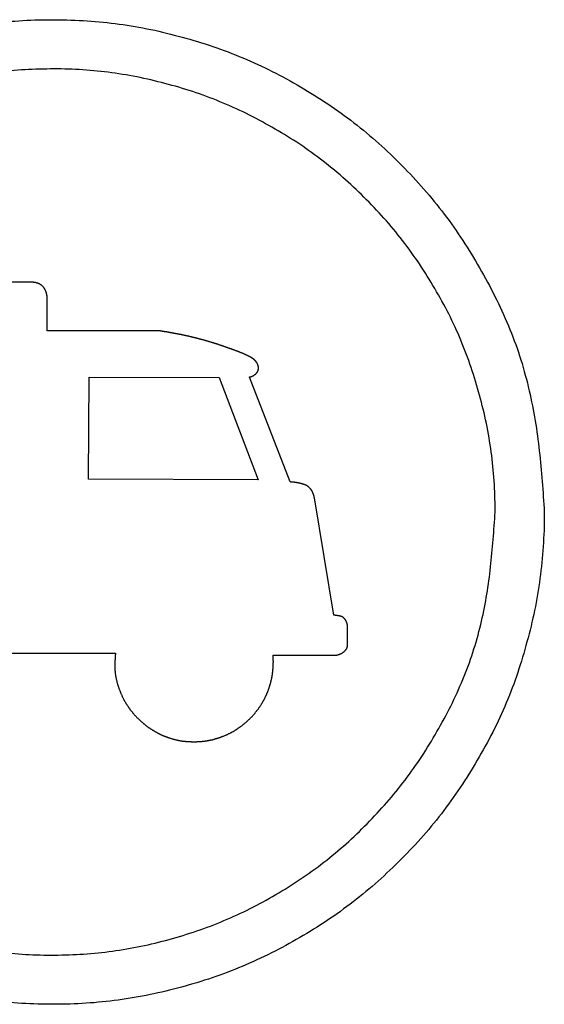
# Model space of a CAD drawing. Header units: millimetres. Extents: x 991 to 3513, y 5797 to 8647.
# Tile 8 of 12: x 2262 to 2486, y 7417 to 7837. Entities that reach past the tile are written whole.
import ezdxf

# ---------------------------------------------------------------- set-up
doc = ezdxf.new("R2010")
doc.units = ezdxf.units.MM
doc.header["$LTSCALE"] = 5
doc.layers.add('Značka', color=7, linetype='Continuous')

msp = doc.modelspace()

# ---------------------------------------------------------------- linework, layer by layer
at = {"layer": 'Značka', "color": 3}
for points in [[(2251.76, 7835.61, -0.034438), (2279.2, 7836.96, -0.03448), (2306.6, 7834.9, -0.034437), (2333.45, 7829.1, -0.03441), (2359.38, 7820.01, -0.034337), (2383.82, 7807.45, -0.034419), (2406.53, 7791.96, -0.03482), (2426.87, 7773.51, -0.034395), (2444.73, 7752.68, -0.032722), (2459.67, 7729.58, -0.034577), (2471.78, 7704.82, -0.04094), (2479.99, 7678.66, -0.031753), (2484.3, 7653.02, -0.010464), (2486.45, 7626.96), (2486.44, 7625.59), (2486.43, 7624.21, -0.032778), (2484.36, 7596.83, -0.035728), (2478.56, 7569.96, -0.036468), (2469.54, 7544, -0.034746), (2456.92, 7519.58, -0.03409), (2441.43, 7496.89, -0.034453), (2422.99, 7476.53, -0.034548), (2402.16, 7458.61, -0.034428), (2379.06, 7443.72, -0.034393), (2354.3, 7431.81, -0.034429), (2328.14, 7423.41, -0.034428), (2301.15, 7418.31, -0.034367), (2273.7, 7416.96, -0.034417), (2246.29, 7419.02, -0.034678)], [(2254.25, 7439.2, 0.034377), (2278.92, 7437.96, 0.034668), (2303.57, 7439.82, 0.034423), (2327.75, 7445.04, 0.034369), (2351.09, 7453.22, 0.034338), (2373.08, 7464.52, 0.034421), (2393.52, 7478.46, 0.034818), (2411.83, 7495.07, 0.034397), (2427.9, 7513.82, 0.032723), (2441.35, 7534.61, 0.034576), (2452.24, 7556.89, 0.04094), (2459.63, 7580.44, 0.031753), (2463.51, 7603.51, 0.010465), (2465.45, 7626.96), (2465.44, 7628.2), (2465.43, 7629.44, 0.032778), (2463.57, 7654.08, 0.035729), (2458.35, 7678.27, 0.036468), (2450.23, 7701.63, 0.034745), (2438.88, 7723.61, 0.03409), (2424.93, 7744.03, 0.034454), (2408.33, 7762.36, 0.034546), (2389.58, 7778.48, 0.03444), (2368.8, 7791.88, 0.034397), (2346.52, 7802.6, 0.034343), (2322.97, 7810.16, 0.034424), (2298.66, 7814.76, 0.034795), (2273.98, 7815.96, 0.034398), (2249.35, 7814.07, 0.032857)]]:
    msp.add_lwpolyline(points, format="xyb", dxfattribs=at)
for points in [[(2141.83, 7566.8), (2303.39, 7566.8), (2303.39, 7566.76), (2303.37, 7566.61), (2303.35, 7566.47), (2303.33, 7566.33), (2303.31, 7566.2), (2303.31, 7566.06), (2303.29, 7565.93), (2303.27, 7565.82), (2303.27, 7565.72), (2303.25, 7565.61), (2303.23, 7565.5), (2303.23, 7565.46), (2303.23, 7565.43), (2303.23, 7565.39), (2303.23, 7565.35), (2303.23, 7565.26), (2303.23, 7565.18), (2303.23, 7565.06), (2303.21, 7564.94), (2303.21, 7564.83), (2303.19, 7564.72), (2303.19, 7564.63), (2303.19, 7564.55), (2303.19, 7564.44), (2303.19, 7564.33), (2303.17, 7564.19), (2303.15, 7564.04), (2303.15, 7563.93), (2303.13, 7563.81), (2303.13, 7563.7), (2303.13, 7563.59), (2303.11, 7563.5), (2303.11, 7563.41), (2303.09, 7563.31), (2303.09, 7563.2), (2303.07, 7563.08), (2303.09, 7562.97), (2303.09, 7562.88), (2303.07, 7562.79), (2303.07, 7562.7), (2303.07, 7562.6), (2303.07, 7562.53), (2303.05, 7562.45), (2303.05, 7562.36), (2303.03, 7562.27), (2303.03, 7562.09), (2303.03, 7561.91), (2303.03, 7561.76), (2303.03, 7561.61), (2303.03, 7561.46), (2303.03, 7561.32), (2303.03, 7561.2), (2303.03, 7561.08), (2303.03, 7560.93), (2303.03, 7560.78), (2303.03, 7560.7), (2303.03, 7560.62), (2303.05, 7560.55), (2303.05, 7560.48), (2303.05, 7560.41), (2303.07, 7560.34), (2303.07, 7560.29), (2303.07, 7560.23), (2303.07, 7560.17), (2303.09, 7560.11), (2303.09, 7559.9), (2303.09, 7559.7), (2303.09, 7559.53), (2303.11, 7559.36), (2303.13, 7559.19), (2303.15, 7559.02), (2303.17, 7558.88), (2303.17, 7558.75), (2303.21, 7558.58), (2303.23, 7558.41), (2303.27, 7558.13), (2303.29, 7557.86), (2303.31, 7557.63), (2303.35, 7557.41), (2303.39, 7557.18), (2303.43, 7556.96), (2303.47, 7556.78), (2303.49, 7556.6), (2303.55, 7556.37), (2303.59, 7556.14), (2303.65, 7555.88), (2303.71, 7555.61), (2303.76, 7555.39), (2303.8, 7555.17), (2303.86, 7554.94), (2303.9, 7554.72), (2303.94, 7554.54), (2304, 7554.36), (2304.04, 7554.14), (2304.1, 7553.92), (2304.16, 7553.72), (2304.22, 7553.52), (2304.28, 7553.35), (2304.34, 7553.18), (2304.4, 7553.01), (2304.44, 7552.84), (2304.51, 7552.7), (2304.55, 7552.57), (2304.61, 7552.4), (2304.67, 7552.23), (2304.75, 7551.96), (2304.83, 7551.69), (2304.91, 7551.47), (2304.99, 7551.25), (2305.07, 7551.04), (2305.15, 7550.83), (2305.22, 7550.66), (2305.3, 7550.49), (2305.36, 7550.27), (2305.44, 7550.06), (2305.56, 7549.78), (2305.7, 7549.51), (2305.8, 7549.28), (2305.9, 7549.05), (2306.01, 7548.82), (2306.11, 7548.59), (2306.19, 7548.41), (2306.27, 7548.23), (2306.37, 7548.01), (2306.47, 7547.79), (2306.59, 7547.57), (2306.7, 7547.35), (2306.8, 7547.16), (2306.9, 7546.98), (2306.98, 7546.79), (2307.08, 7546.61), (2307.16, 7546.46), (2307.24, 7546.31), (2307.34, 7546.13), (2307.47, 7545.94), (2307.59, 7545.72), (2307.71, 7545.5), (2307.83, 7545.33), (2307.93, 7545.15), (2308.05, 7544.98), (2308.15, 7544.8), (2308.26, 7544.67), (2308.34, 7544.53), (2308.46, 7544.36), (2308.58, 7544.19), (2308.7, 7544.02), (2308.8, 7543.86), (2308.9, 7543.72), (2309.01, 7543.58), (2309.09, 7543.44), (2309.19, 7543.3), (2309.25, 7543.19), (2309.33, 7543.08), (2309.41, 7542.94), (2309.51, 7542.8), (2309.66, 7542.61), (2309.82, 7542.42), (2309.96, 7542.26), (2310.08, 7542.1), (2310.2, 7541.94), (2310.34, 7541.78), (2310.45, 7541.65), (2310.55, 7541.52), (2310.67, 7541.36), (2310.81, 7541.2), (2310.99, 7540.96), (2311.2, 7540.73), (2311.38, 7540.54), (2311.54, 7540.35), (2311.7, 7540.15), (2311.86, 7539.97), (2312.01, 7539.82), (2312.15, 7539.67), (2312.33, 7539.48), (2312.49, 7539.3), (2312.68, 7539.13), (2312.84, 7538.96), (2313, 7538.81), (2313.14, 7538.66), (2313.28, 7538.52), (2313.45, 7538.37), (2313.57, 7538.26), (2313.69, 7538.14), (2313.83, 7538), (2313.99, 7537.86), (2314.18, 7537.69), (2314.36, 7537.52), (2314.52, 7537.39), (2314.68, 7537.25), (2314.82, 7537.11), (2314.99, 7536.98), (2315.11, 7536.87), (2315.23, 7536.77), (2315.39, 7536.64), (2315.53, 7536.52), (2315.7, 7536.39), (2315.86, 7536.26), (2316, 7536.15), (2316.12, 7536.05), (2316.26, 7535.94), (2316.39, 7535.84), (2316.51, 7535.76), (2316.61, 7535.68), (2316.75, 7535.58), (2316.87, 7535.49), (2317.08, 7535.34), (2317.3, 7535.19), (2317.46, 7535.07), (2317.62, 7534.95), (2317.81, 7534.83), (2317.99, 7534.71), (2318.13, 7534.61), (2318.27, 7534.52), (2318.45, 7534.41), (2318.64, 7534.3), (2318.84, 7534.17), (2319.04, 7534.04), (2319.2, 7533.93), (2319.39, 7533.83), (2319.55, 7533.73), (2319.71, 7533.62), (2319.85, 7533.54), (2319.99, 7533.46), (2320.16, 7533.37), (2320.34, 7533.27), (2320.5, 7533.16), (2320.66, 7533.06), (2320.83, 7532.97), (2320.97, 7532.89), (2321.11, 7532.81), (2321.27, 7532.73), (2321.39, 7532.66), (2321.52, 7532.6), (2321.68, 7532.52), (2321.82, 7532.45), (2322, 7532.36), (2322.18, 7532.27), (2322.33, 7532.2), (2322.49, 7532.13), (2322.63, 7532.06), (2322.77, 7531.99), (2322.89, 7531.93), (2323.02, 7531.87), (2323.16, 7531.8), (2323.32, 7531.73), (2323.46, 7531.67), (2323.62, 7531.61), (2323.75, 7531.55), (2323.87, 7531.5), (2323.99, 7531.45), (2324.13, 7531.39), (2324.23, 7531.35), (2324.33, 7531.31), (2324.48, 7531.26), (2324.6, 7531.21), (2324.8, 7531.15), (2324.98, 7531.09), (2325.12, 7531.04), (2325.29, 7530.98), (2325.45, 7530.92), (2325.59, 7530.86), (2325.71, 7530.82), (2325.83, 7530.77), (2326, 7530.7), (2326.16, 7530.64), (2326.4, 7530.56), (2326.66, 7530.5), (2326.87, 7530.43), (2327.09, 7530.37), (2327.29, 7530.31), (2327.5, 7530.25), (2327.66, 7530.2), (2327.84, 7530.15), (2328.04, 7530.09), (2328.27, 7530.03), (2328.49, 7529.97), (2328.69, 7529.91), (2328.87, 7529.87), (2329.06, 7529.82), (2329.24, 7529.78), (2329.42, 7529.73), (2329.56, 7529.69), (2329.71, 7529.65), (2329.89, 7529.61), (2330.07, 7529.56), (2330.29, 7529.52), (2330.52, 7529.49), (2330.7, 7529.46), (2330.88, 7529.43), (2331.06, 7529.39), (2331.25, 7529.36), (2331.39, 7529.34), (2331.53, 7529.32), (2331.69, 7529.28), (2331.88, 7529.25), (2332.06, 7529.23), (2332.24, 7529.22), (2332.38, 7529.2), (2332.52, 7529.19), (2332.67, 7529.17), (2332.83, 7529.16), (2332.93, 7529.14), (2333.05, 7529.13), (2333.21, 7529.11), (2333.36, 7529.1), (2333.54, 7529.08), (2333.74, 7529.06), (2333.88, 7529.05), (2334.04, 7529.04), (2334.19, 7529.02), (2334.35, 7529.01), (2334.47, 7529.01), (2334.59, 7529), (2334.75, 7529), (2334.92, 7529), (2334.98, 7529), (2335.02, 7529), (2335.06, 7529), (2335.1, 7529), (2335.14, 7529), (2335.18, 7529), (2335.22, 7529), (2335.26, 7529), (2335.3, 7529), (2335.34, 7529), (2335.38, 7529), (2335.42, 7529), (2335.48, 7529), (2335.52, 7529), (2335.57, 7529), (2335.61, 7528.98), (2335.67, 7528.97), (2335.73, 7528.95), (2335.77, 7528.95), (2335.81, 7528.95), (2335.85, 7528.94), (2335.91, 7528.94), (2335.97, 7528.94), (2336.01, 7528.94), (2336.07, 7528.94), (2336.11, 7528.94), (2336.15, 7528.94), (2336.19, 7528.94), (2336.25, 7528.94), (2336.32, 7528.94), (2336.36, 7528.94), (2336.4, 7528.94), (2336.44, 7528.94), (2336.48, 7528.94), (2336.54, 7528.94), (2336.58, 7528.94), (2336.64, 7528.94), (2336.7, 7528.94), (2336.74, 7528.94), (2336.78, 7528.94), (2336.86, 7528.94), (2336.92, 7528.94), (2336.98, 7528.94), (2337.02, 7528.94), (2337.07, 7528.94), (2337.11, 7528.94), (2337.15, 7528.94), (2337.19, 7528.94), (2337.25, 7528.94), (2337.31, 7528.94), (2337.35, 7528.94), (2337.39, 7528.94), (2337.45, 7528.94), (2337.49, 7528.94), (2337.53, 7528.94), (2337.59, 7528.94), (2337.65, 7528.94), (2337.69, 7528.94), (2337.73, 7528.94), (2337.8, 7528.94), (2337.84, 7528.94), (2337.9, 7528.94), (2337.94, 7528.94), (2337.98, 7528.94), (2338.02, 7528.95), (2338.06, 7528.95), (2338.1, 7528.96), (2338.14, 7528.97), (2338.18, 7528.98), (2338.22, 7529), (2338.26, 7529), (2338.3, 7529), (2338.34, 7529), (2338.4, 7529), (2338.44, 7529), (2338.48, 7529), (2338.61, 7529), (2338.71, 7529), (2338.79, 7529.01), (2338.87, 7529.02), (2338.95, 7529.02), (2339.05, 7529.03), (2339.11, 7529.04), (2339.17, 7529.04), (2339.26, 7529.05), (2339.34, 7529.05), (2339.42, 7529.05), (2339.48, 7529.05), (2339.54, 7529.05), (2339.62, 7529.05), (2339.68, 7529.06), (2339.74, 7529.06), (2339.8, 7529.07), (2339.86, 7529.07), (2339.92, 7529.09), (2340.01, 7529.1), (2340.09, 7529.1), (2340.15, 7529.1), (2340.21, 7529.1), (2340.27, 7529.1), (2340.33, 7529.11), (2340.41, 7529.11), (2340.45, 7529.12), (2340.49, 7529.12), (2340.55, 7529.14), (2340.61, 7529.15), (2340.65, 7529.15), (2340.71, 7529.15), (2340.76, 7529.16), (2340.82, 7529.16), (2340.88, 7529.17), (2340.92, 7529.18), (2340.98, 7529.19), (2341.04, 7529.2), (2341.1, 7529.2), (2341.14, 7529.2), (2341.22, 7529.21), (2341.32, 7529.23), (2341.38, 7529.24), (2341.44, 7529.25), (2341.53, 7529.26), (2341.59, 7529.26), (2341.63, 7529.27), (2341.69, 7529.28), (2341.75, 7529.29), (2341.81, 7529.31), (2342.05, 7529.34), (2342.28, 7529.36), (2342.48, 7529.38), (2342.66, 7529.42), (2342.86, 7529.45), (2343.05, 7529.49), (2343.19, 7529.52), (2343.35, 7529.55), (2343.53, 7529.58), (2343.72, 7529.61), (2343.9, 7529.65), (2344.08, 7529.69), (2344.24, 7529.72), (2344.38, 7529.75), (2344.55, 7529.79), (2344.71, 7529.82), (2344.83, 7529.85), (2344.95, 7529.89), (2345.11, 7529.93), (2345.26, 7529.97), (2345.44, 7530.03), (2345.62, 7530.09), (2345.78, 7530.13), (2345.95, 7530.18), (2346.09, 7530.22), (2346.25, 7530.27), (2346.37, 7530.31), (2346.49, 7530.35), (2346.66, 7530.39), (2346.8, 7530.44), (2346.96, 7530.48), (2347.1, 7530.52), (2347.22, 7530.56), (2347.34, 7530.59), (2347.47, 7530.63), (2347.59, 7530.67), (2347.69, 7530.7), (2347.79, 7530.73), (2347.91, 7530.76), (2348.03, 7530.8), (2348.22, 7530.87), (2348.38, 7530.95), (2348.52, 7531.01), (2348.68, 7531.07), (2348.82, 7531.12), (2348.99, 7531.18), (2349.11, 7531.23), (2349.23, 7531.27), (2349.37, 7531.31), (2349.53, 7531.37), (2349.82, 7531.47), (2350.08, 7531.6), (2350.32, 7531.7), (2350.55, 7531.8), (2350.77, 7531.9), (2350.99, 7532.01), (2351.18, 7532.09), (2351.36, 7532.18), (2351.58, 7532.29), (2351.8, 7532.4), (2352.03, 7532.51), (2352.27, 7532.62), (2352.47, 7532.72), (2352.66, 7532.83), (2352.84, 7532.92), (2353.04, 7533.02), (2353.18, 7533.11), (2353.33, 7533.18), (2353.53, 7533.28), (2353.71, 7533.37), (2353.91, 7533.5), (2354.12, 7533.63), (2354.3, 7533.75), (2354.48, 7533.85), (2354.64, 7533.97), (2354.83, 7534.08), (2354.97, 7534.17), (2355.11, 7534.26), (2355.29, 7534.39), (2355.45, 7534.51), (2355.62, 7534.62), (2355.8, 7534.73), (2355.92, 7534.82), (2356.06, 7534.92), (2356.2, 7535.02), (2356.35, 7535.11), (2356.47, 7535.19), (2356.57, 7535.27), (2356.71, 7535.38), (2356.85, 7535.49), (2357.06, 7535.64), (2357.26, 7535.78), (2357.42, 7535.91), (2357.58, 7536.03), (2357.77, 7536.16), (2357.93, 7536.29), (2358.05, 7536.39), (2358.17, 7536.5), (2358.33, 7536.64), (2358.5, 7536.77), (2358.72, 7536.97), (2358.94, 7537.17), (2359.14, 7537.34), (2359.33, 7537.5), (2359.51, 7537.66), (2359.71, 7537.83), (2359.85, 7537.96), (2360, 7538.09), (2360.18, 7538.25), (2360.34, 7538.42), (2360.54, 7538.6), (2360.73, 7538.78), (2360.87, 7538.93), (2361.03, 7539.08), (2361.17, 7539.23), (2361.33, 7539.37), (2361.43, 7539.49), (2361.56, 7539.61), (2361.7, 7539.76), (2361.84, 7539.92), (2362, 7540.1), (2362.19, 7540.29), (2362.31, 7540.44), (2362.45, 7540.6), (2362.59, 7540.76), (2362.71, 7540.92), (2362.83, 7541.05), (2362.94, 7541.18), (2363.06, 7541.35), (2363.18, 7541.51), (2363.3, 7541.66), (2363.44, 7541.82), (2363.54, 7541.95), (2363.64, 7542.08), (2363.75, 7542.21), (2363.83, 7542.34), (2363.91, 7542.44), (2364.01, 7542.55), (2364.11, 7542.67), (2364.21, 7542.8), (2364.35, 7543), (2364.5, 7543.21), (2364.62, 7543.38), (2364.74, 7543.55), (2364.84, 7543.73), (2364.96, 7543.9), (2365.06, 7544.04), (2365.15, 7544.19), (2365.27, 7544.37), (2365.39, 7544.55), (2365.53, 7544.74), (2365.65, 7544.94), (2365.75, 7545.11), (2365.85, 7545.28), (2365.96, 7545.45), (2366.06, 7545.63), (2366.14, 7545.77), (2366.22, 7545.91), (2366.32, 7546.08), (2366.42, 7546.25), (2366.52, 7546.42), (2366.6, 7546.59), (2366.69, 7546.74), (2366.77, 7546.89), (2366.85, 7547.04), (2366.93, 7547.19), (2366.99, 7547.31), (2367.05, 7547.44), (2367.11, 7547.59), (2367.19, 7547.74), (2367.29, 7547.91), (2367.38, 7548.09), (2367.46, 7548.23), (2367.54, 7548.38), (2367.6, 7548.53), (2367.68, 7548.68), (2367.74, 7548.81), (2367.78, 7548.93), (2367.86, 7549.08), (2367.92, 7549.24), (2367.98, 7549.39), (2368.04, 7549.53), (2368.08, 7549.66), (2368.15, 7549.78), (2368.21, 7549.91), (2368.25, 7550.03), (2368.29, 7550.13), (2368.33, 7550.23), (2368.39, 7550.35), (2368.43, 7550.47), (2368.51, 7550.67), (2368.59, 7550.87), (2368.63, 7551.03), (2368.69, 7551.2), (2368.75, 7551.35), (2368.81, 7551.51), (2368.86, 7551.64), (2368.9, 7551.76), (2368.96, 7551.92), (2369, 7552.07), (2369.1, 7552.33), (2369.18, 7552.59), (2369.24, 7552.8), (2369.3, 7553.02), (2369.38, 7553.23), (2369.42, 7553.44), (2369.48, 7553.61), (2369.52, 7553.77), (2369.56, 7553.98), (2369.63, 7554.18), (2369.67, 7554.4), (2369.73, 7554.63), (2369.77, 7554.81), (2369.83, 7554.99), (2369.87, 7555.18), (2369.91, 7555.36), (2369.95, 7555.5), (2369.99, 7555.64), (2370.03, 7555.81), (2370.09, 7555.99), (2370.13, 7556.21), (2370.15, 7556.43), (2370.19, 7556.62), (2370.21, 7556.8), (2370.25, 7556.99), (2370.27, 7557.17), (2370.31, 7557.32), (2370.34, 7557.47), (2370.36, 7557.65), (2370.4, 7557.84), (2370.42, 7558.01), (2370.44, 7558.17), (2370.44, 7558.32), (2370.46, 7558.46), (2370.48, 7558.6), (2370.5, 7558.74), (2370.5, 7558.86), (2370.52, 7558.98), (2370.54, 7559.13), (2370.54, 7559.28), (2370.56, 7559.5), (2370.58, 7559.73), (2370.6, 7559.91), (2370.62, 7560.1), (2370.64, 7560.28), (2370.64, 7560.47), (2370.66, 7560.62), (2370.68, 7560.77), (2370.68, 7560.95), (2370.7, 7561.14), (2370.7, 7561.27), (2370.7, 7561.4), (2370.7, 7561.5), (2370.7, 7561.61), (2370.7, 7561.72), (2370.7, 7561.83), (2370.7, 7561.91), (2370.7, 7562), (2370.7, 7562.11), (2370.7, 7562.22), (2370.72, 7562.33), (2370.72, 7562.44), (2370.74, 7562.53), (2370.74, 7562.63), (2370.74, 7562.72), (2370.74, 7562.81), (2370.76, 7562.89), (2370.76, 7562.96), (2370.76, 7563.05), (2370.76, 7563.15), (2370.76, 7563.26), (2370.76, 7563.37), (2370.74, 7563.46), (2370.74, 7563.55), (2370.74, 7563.65), (2370.74, 7563.74), (2370.74, 7563.81), (2370.72, 7563.89), (2370.72, 7563.98), (2370.7, 7564.07), (2370.7, 7564.17), (2370.7, 7564.26), (2370.7, 7564.33), (2370.7, 7564.41), (2370.7, 7564.49), (2370.7, 7564.57), (2370.7, 7564.63), (2370.7, 7564.69), (2370.7, 7564.77), (2370.7, 7564.84), (2370.7, 7564.96), (2370.7, 7565.07), (2370.7, 7565.16), (2370.7, 7565.26), (2370.7, 7565.35), (2370.7, 7565.45), (2370.7, 7565.53), (2370.7, 7565.61), (2370.7, 7565.7), (2370.7, 7565.79), (2370.7, 7565.82), (2395.98, 7565.82), (2396.02, 7565.82), (2396.12, 7565.82), (2396.2, 7565.82), (2396.31, 7565.82), (2396.39, 7565.82), (2396.49, 7565.82), (2396.59, 7565.82), (2396.65, 7565.82), (2396.73, 7565.82), (2396.81, 7565.82), (2396.91, 7565.82), (2397.02, 7565.84), (2397.1, 7565.85), (2397.18, 7565.86), (2397.26, 7565.87), (2397.34, 7565.88), (2397.42, 7565.88), (2397.48, 7565.89), (2397.56, 7565.9), (2397.64, 7565.91), (2397.75, 7565.93), (2397.83, 7565.94), (2397.89, 7565.96), (2397.97, 7565.98), (2398.03, 7565.99), (2398.11, 7566.01), (2398.19, 7566.02), (2398.25, 7566.04), (2398.31, 7566.05), (2398.37, 7566.06), (2398.46, 7566.08), (2398.54, 7566.1), (2398.6, 7566.13), (2398.66, 7566.15), (2398.72, 7566.17), (2398.76, 7566.19), (2398.82, 7566.22), (2398.86, 7566.23), (2398.9, 7566.25), (2398.96, 7566.27), (2399.02, 7566.29), (2399.12, 7566.32), (2399.21, 7566.35), (2399.27, 7566.38), (2399.35, 7566.41), (2399.41, 7566.43), (2399.47, 7566.46), (2399.53, 7566.49), (2399.57, 7566.51), (2399.63, 7566.55), (2399.67, 7566.58), (2399.71, 7566.6), (2399.75, 7566.61), (2399.85, 7566.65), (2399.91, 7566.68), (2400, 7566.72), (2400.08, 7566.76), (2400.16, 7566.81), (2400.22, 7566.86), (2400.28, 7566.9), (2400.34, 7566.94), (2400.4, 7566.99), (2400.44, 7567.04), (2400.48, 7567.07), (2400.52, 7567.1), (2400.56, 7567.12), (2400.64, 7567.16), (2400.71, 7567.21), (2400.81, 7567.28), (2400.89, 7567.36), (2400.97, 7567.43), (2401.07, 7567.5), (2401.13, 7567.57), (2401.19, 7567.63), (2401.27, 7567.7), (2401.35, 7567.78), (2401.44, 7567.88), (2401.54, 7567.98), (2401.6, 7568.06), (2401.68, 7568.15), (2401.76, 7568.24), (2401.82, 7568.34), (2401.88, 7568.42), (2401.94, 7568.5), (2402, 7568.6), (2402.06, 7568.71), (2402.08, 7568.76), (2402.1, 7568.82), (2402.12, 7568.87), (2402.15, 7568.92), (2402.19, 7568.97), (2402.21, 7569.02), (2402.23, 7569.06), (2402.23, 7569.1), (2402.25, 7569.16), (2402.27, 7569.22), (2402.29, 7569.28), (2402.31, 7569.33), (2402.33, 7569.38), (2402.33, 7569.43), (2402.35, 7569.47), (2402.35, 7569.52), (2402.37, 7569.56), (2402.37, 7569.59), (2402.37, 7569.64), (2402.37, 7569.69), (2402.39, 7569.71), (2402.41, 7569.77), (2402.41, 7569.81), (2402.41, 7569.85), (2402.43, 7569.89), (2402.43, 7569.93), (2402.43, 7569.97), (2402.43, 7570.01), (2402.43, 7570.05), (2402.43, 7570.1), (2402.43, 7577.36), (2402.43, 7577.43), (2402.43, 7577.5), (2402.43, 7577.55), (2402.45, 7577.61), (2402.45, 7577.66), (2402.45, 7577.71), (2402.45, 7577.74), (2402.45, 7577.78), (2402.43, 7577.83), (2402.43, 7577.88), (2402.43, 7577.93), (2402.43, 7577.97), (2402.43, 7578.02), (2402.43, 7578.07), (2402.43, 7578.13), (2402.41, 7578.18), (2402.41, 7578.23), (2402.41, 7578.28), (2402.41, 7578.32), (2402.39, 7578.38), (2402.37, 7578.44), (2402.37, 7578.5), (2402.37, 7578.6), (2402.37, 7578.66), (2402.35, 7578.76), (2402.35, 7578.85), (2402.33, 7578.93), (2402.31, 7579.02), (2402.29, 7579.09), (2402.27, 7579.16), (2402.25, 7579.24), (2402.23, 7579.32), (2402.21, 7579.43), (2402.17, 7579.53), (2402.15, 7579.62), (2402.12, 7579.7), (2402.08, 7579.79), (2402.06, 7579.88), (2402.02, 7579.94), (2402, 7580.01), (2401.96, 7580.1), (2401.9, 7580.19), (2401.88, 7580.27), (2401.84, 7580.34), (2401.8, 7580.4), (2401.78, 7580.47), (2401.74, 7580.53), (2401.72, 7580.59), (2401.68, 7580.64), (2401.66, 7580.69), (2401.64, 7580.75), (2401.6, 7580.81), (2401.56, 7580.89), (2401.5, 7580.96), (2401.46, 7581.02), (2401.42, 7581.08), (2401.37, 7581.14), (2401.33, 7581.19), (2401.31, 7581.24), (2401.27, 7581.28), (2401.23, 7581.33), (2401.19, 7581.38), (2401.11, 7581.45), (2401.05, 7581.53), (2400.99, 7581.59), (2400.95, 7581.65), (2400.89, 7581.7), (2400.83, 7581.76), (2400.79, 7581.8), (2400.75, 7581.85), (2400.69, 7581.9), (2400.62, 7581.95), (2400.54, 7582), (2400.48, 7582.05), (2400.42, 7582.09), (2400.36, 7582.12), (2400.3, 7582.16), (2400.22, 7582.19), (2400.18, 7582.22), (2400.14, 7582.24), (2400.08, 7582.28), (2400, 7582.31), (2399.91, 7582.34), (2399.81, 7582.37), (2399.75, 7582.4), (2399.67, 7582.42), (2399.59, 7582.44), (2399.51, 7582.47), (2399.45, 7582.49), (2399.39, 7582.51), (2399.31, 7582.54), (2399.23, 7582.56), (2399.14, 7582.58), (2399.04, 7582.6), (2398.96, 7582.61), (2398.88, 7582.63), (2398.78, 7582.65), (2398.7, 7582.66), (2398.64, 7582.67), (2398.58, 7582.69), (2398.5, 7582.7), (2398.41, 7582.72), (2398.31, 7582.73), (2398.21, 7582.75), (2398.13, 7582.76), (2398.05, 7582.76), (2397.95, 7582.77), (2397.87, 7582.78), (2397.79, 7582.79), (2397.73, 7582.79), (2397.62, 7582.81), (2397.54, 7582.82), (2397.42, 7582.84), (2397.32, 7582.86), (2397.22, 7582.87), (2397.12, 7582.89), (2397.04, 7582.9), (2396.93, 7582.92), (2396.87, 7582.93), (2396.79, 7582.94), (2396.71, 7582.96), (2396.63, 7582.97), (2388.26, 7633.04), (2388.26, 7633.09), (2388.24, 7633.15), (2388.22, 7633.2), (2388.22, 7633.24), (2388.22, 7633.29), (2388.2, 7633.34), (2388.2, 7633.37), (2388.18, 7633.41), (2388.18, 7633.46), (2388.16, 7633.5), (2388.14, 7633.59), (2388.12, 7633.68), (2388.12, 7633.75), (2388.1, 7633.82), (2388.07, 7633.89), (2388.05, 7633.96), (2388.03, 7634.02), (2388.01, 7634.08), (2387.97, 7634.15), (2387.95, 7634.22), (2387.93, 7634.3), (2387.91, 7634.38), (2387.89, 7634.45), (2387.85, 7634.52), (2387.83, 7634.6), (2387.81, 7634.67), (2387.79, 7634.73), (2387.75, 7634.79), (2387.73, 7634.87), (2387.69, 7634.95), (2387.67, 7634.99), (2387.67, 7635.03), (2387.65, 7635.07), (2387.63, 7635.11), (2387.61, 7635.15), (2387.59, 7635.19), (2387.59, 7635.23), (2387.57, 7635.27), (2387.57, 7635.31), (2387.55, 7635.36), (2387.51, 7635.44), (2387.47, 7635.51), (2387.43, 7635.58), (2387.41, 7635.66), (2387.37, 7635.73), (2387.32, 7635.8), (2387.3, 7635.86), (2387.26, 7635.93), (2387.22, 7636), (2387.18, 7636.08), (2387.14, 7636.14), (2387.1, 7636.2), (2387.06, 7636.25), (2387.02, 7636.3), (2386.98, 7636.36), (2386.94, 7636.41), (2386.9, 7636.45), (2386.86, 7636.5), (2386.82, 7636.55), (2386.78, 7636.59), (2386.76, 7636.63), (2386.74, 7636.66), (2386.72, 7636.69), (2386.66, 7636.76), (2386.62, 7636.84), (2386.53, 7636.93), (2386.45, 7637.02), (2386.37, 7637.1), (2386.29, 7637.19), (2386.23, 7637.25), (2386.15, 7637.31), (2386.09, 7637.39), (2386.01, 7637.47), (2385.93, 7637.53), (2385.87, 7637.58), (2385.8, 7637.63), (2385.74, 7637.67), (2385.68, 7637.72), (2385.64, 7637.77), (2385.6, 7637.8), (2385.54, 7637.84), (2385.5, 7637.89), (2385.44, 7637.93), (2385.32, 7638.01), (2385.2, 7638.08), (2385.09, 7638.14), (2384.99, 7638.2), (2384.89, 7638.26), (2384.79, 7638.32), (2384.71, 7638.36), (2384.61, 7638.4), (2384.51, 7638.45), (2384.41, 7638.5), (2384.32, 7638.54), (2384.24, 7638.57), (2384.18, 7638.6), (2384.12, 7638.63), (2384.06, 7638.66), (2384, 7638.68), (2383.96, 7638.7), (2383.9, 7638.72), (2383.84, 7638.74), (2383.78, 7638.76), (2383.61, 7638.81), (2383.45, 7638.86), (2383.31, 7638.9), (2383.17, 7638.94), (2383.03, 7638.98), (2382.88, 7639.02), (2382.78, 7639.05), (2382.66, 7639.08), (2382.54, 7639.13), (2382.4, 7639.17), (2382.26, 7639.19), (2382.11, 7639.21), (2382.01, 7639.23), (2381.89, 7639.26), (2381.77, 7639.28), (2381.65, 7639.31), (2381.55, 7639.32), (2381.45, 7639.34), (2381.32, 7639.36), (2381.2, 7639.37), (2381.06, 7639.41), (2380.92, 7639.44), (2380.8, 7639.47), (2380.67, 7639.49), (2380.57, 7639.5), (2380.45, 7639.52), (2380.35, 7639.54), (2380.27, 7639.55), (2380.15, 7639.56), (2380.03, 7639.58), (2379.9, 7639.6), (2379.78, 7639.62), (2379.7, 7639.63), (2379.6, 7639.64), (2379.5, 7639.66), (2379.4, 7639.67), (2379.32, 7639.67), (2379.24, 7639.68), (2379.13, 7639.68), (2379.05, 7639.68), (2378.91, 7639.7), (2378.79, 7639.71), (2378.69, 7639.72), (2378.59, 7639.73), (2378.49, 7639.74), (2378.38, 7639.75), (2378.3, 7639.75), (2378.22, 7639.76), (2378.14, 7639.77), (2378.04, 7639.78), (2378, 7639.79), (2377.96, 7639.79), (2377.92, 7639.79), (2377.88, 7639.79), (2360.56, 7684.55), (2360.58, 7684.58), (2360.62, 7684.6), (2360.66, 7684.6), (2360.71, 7684.6), (2360.75, 7684.6), (2360.81, 7684.6), (2360.85, 7684.6), (2360.89, 7684.61), (2360.91, 7684.64), (2360.95, 7684.65), (2360.99, 7684.65), (2361.05, 7684.66), (2361.11, 7684.68), (2361.15, 7684.69), (2361.21, 7684.7), (2361.27, 7684.72), (2361.31, 7684.74), (2361.37, 7684.76), (2361.43, 7684.8), (2361.5, 7684.83), (2361.54, 7684.86), (2361.58, 7684.87), (2361.64, 7684.89), (2361.68, 7684.91), (2361.72, 7684.92), (2361.76, 7684.94), (2361.8, 7684.95), (2361.86, 7684.98), (2361.9, 7684.99), (2361.94, 7685.01), (2361.98, 7685.03), (2362.02, 7685.05), (2362.06, 7685.07), (2362.1, 7685.08), (2362.14, 7685.1), (2362.19, 7685.12), (2362.25, 7685.16), (2362.27, 7685.19), (2362.31, 7685.22), (2362.35, 7685.24), (2362.39, 7685.25), (2362.45, 7685.28), (2362.51, 7685.32), (2362.55, 7685.34), (2362.59, 7685.36), (2362.63, 7685.38), (2362.67, 7685.42), (2362.69, 7685.44), (2362.71, 7685.48), (2362.75, 7685.51), (2362.77, 7685.54), (2362.81, 7685.57), (2362.83, 7685.59), (2362.85, 7685.62), (2362.89, 7685.65), (2362.91, 7685.68), (2362.96, 7685.69), (2363, 7685.72), (2363.04, 7685.73), (2363.1, 7685.76), (2363.14, 7685.79), (2363.18, 7685.8), (2363.24, 7685.83), (2363.26, 7685.86), (2363.28, 7685.9), (2363.3, 7685.92), (2363.32, 7685.95), (2363.34, 7685.97), (2363.38, 7686), (2363.44, 7686.04), (2363.46, 7686.07), (2363.48, 7686.11), (2363.5, 7686.13), (2363.52, 7686.15), (2363.54, 7686.18), (2363.56, 7686.21), (2363.58, 7686.25), (2363.6, 7686.27), (2363.64, 7686.3), (2363.69, 7686.34), (2363.71, 7686.38), (2363.73, 7686.42), (2363.75, 7686.45), (2363.77, 7686.48), (2363.81, 7686.52), (2363.83, 7686.56), (2363.85, 7686.59), (2363.87, 7686.62), (2363.91, 7686.66), (2363.93, 7686.71), (2363.95, 7686.73), (2363.97, 7686.79), (2363.99, 7686.82), (2364.01, 7686.84), (2364.03, 7686.88), (2364.05, 7686.92), (2364.07, 7686.94), (2364.09, 7686.98), (2364.11, 7687.03), (2364.11, 7687.08), (2364.13, 7687.1), (2364.15, 7687.15), (2364.17, 7687.2), (2364.19, 7687.22), (2364.21, 7687.27), (2364.21, 7687.32), (2364.23, 7687.35), (2364.25, 7687.4), (2364.25, 7687.43), (2364.27, 7687.47), (2364.27, 7687.5), (2364.27, 7687.53), (2364.29, 7687.56), (2364.31, 7687.59), (2364.31, 7687.64), (2364.33, 7687.69), (2364.33, 7687.74), (2364.35, 7687.77), (2364.35, 7687.82), (2364.37, 7687.84), (2364.37, 7687.9), (2364.37, 7687.93), (2364.37, 7687.96), (2364.39, 7687.99), (2364.39, 7688.02), (2364.42, 7688.05), (2364.42, 7688.08), (2364.42, 7688.12), (2364.42, 7688.15), (2364.42, 7688.19), (2364.42, 7688.23), (2364.42, 7688.28), (2364.42, 7688.34), (2364.42, 7688.37), (2364.42, 7688.41), (2364.42, 7688.45), (2364.42, 7688.48), (2364.42, 7688.54), (2364.42, 7688.59), (2364.42, 7688.63), (2364.42, 7688.67), (2364.39, 7688.7), (2364.39, 7688.73), (2364.37, 7688.76), (2364.37, 7688.8), (2364.37, 7688.83), (2364.37, 7688.87), (2364.37, 7688.91), (2364.37, 7688.95), (2364.35, 7688.98), (2364.35, 7689.03), (2364.35, 7689.08), (2364.33, 7689.1), (2364.31, 7689.13), (2364.31, 7689.19), (2364.29, 7689.25), (2364.29, 7689.29), (2364.29, 7689.33), (2364.27, 7689.36), (2364.27, 7689.39), (2364.27, 7689.43), (2364.27, 7689.46), (2364.25, 7689.49), (2364.23, 7689.54), (2364.21, 7689.58), (2364.19, 7689.61), (2364.17, 7689.65), (2364.17, 7689.69), (2364.15, 7689.75), (2364.13, 7689.8), (2364.11, 7689.85), (2364.09, 7689.88), (2364.07, 7689.93), (2364.07, 7689.98), (2364.05, 7690.01), (2364.03, 7690.05), (2364.01, 7690.09), (2363.99, 7690.12), (2363.97, 7690.15), (2363.95, 7690.21), (2363.93, 7690.26), (2363.91, 7690.29), (2363.89, 7690.34), (2363.87, 7690.37), (2363.85, 7690.4), (2363.83, 7690.43), (2363.81, 7690.45), (2363.79, 7690.49), (2363.77, 7690.54), (2363.75, 7690.57), (2363.73, 7690.61), (2363.71, 7690.65), (2363.69, 7690.68), (2363.64, 7690.72), (2363.62, 7690.74), (2363.6, 7690.77), (2363.56, 7690.8), (2363.54, 7690.83), (2363.52, 7690.86), (2363.5, 7690.88), (2363.48, 7690.94), (2363.46, 7690.97), (2363.42, 7691), (2363.4, 7691.03), (2363.38, 7691.05), (2363.36, 7691.11), (2363.34, 7691.14), (2363.3, 7691.17), (2363.28, 7691.19), (2363.26, 7691.21), (2363.24, 7691.24), (2363.22, 7691.28), (2363.2, 7691.31), (2363.18, 7691.34), (2363.16, 7691.36), (2363.14, 7691.39), (2363.1, 7691.42), (2363.08, 7691.45), (2363.06, 7691.47), (2363.04, 7691.49), (2363.02, 7691.52), (2363, 7691.54), (2362.98, 7691.58), (2362.94, 7691.62), (2362.89, 7691.64), (2362.85, 7691.67), (2362.83, 7691.7), (2362.81, 7691.72), (2362.77, 7691.75), (2362.75, 7691.77), (2362.73, 7691.79), (2362.71, 7691.82), (2362.69, 7691.84), (2362.67, 7691.86), (2362.65, 7691.88), (2362.61, 7691.91), (2362.55, 7691.98), (2362.47, 7692.05), (2362.41, 7692.11), (2362.35, 7692.16), (2362.29, 7692.21), (2362.23, 7692.26), (2362.16, 7692.3), (2362.12, 7692.33), (2362.06, 7692.38), (2362, 7692.43), (2361.92, 7692.47), (2361.86, 7692.51), (2361.8, 7692.55), (2361.74, 7692.58), (2361.7, 7692.62), (2361.64, 7692.66), (2361.6, 7692.69), (2361.56, 7692.72), (2361.5, 7692.75), (2361.43, 7692.79), (2361.37, 7692.83), (2361.31, 7692.86), (2361.25, 7692.89), (2361.19, 7692.92), (2361.15, 7692.96), (2361.09, 7692.99), (2361.03, 7693.01), (2360.99, 7693.04), (2360.93, 7693.06), (2360.87, 7693.1), (2360.81, 7693.13), (2360.75, 7693.16), (2360.71, 7693.19), (2360.66, 7693.21), (2360.6, 7693.23), (2360.56, 7693.26), (2360.52, 7693.28), (2360.5, 7693.3), (2360.44, 7693.33), (2360.4, 7693.35), (2360.34, 7693.39), (2360.26, 7693.43), (2360.2, 7693.46), (2360.16, 7693.49), (2360.1, 7693.51), (2360.04, 7693.54), (2360, 7693.56), (2359.95, 7693.58), (2359.89, 7693.6), (2359.83, 7693.61), (2359.77, 7693.64), (2359.73, 7693.67), (2359.67, 7693.7), (2359.53, 7693.77), (2359.39, 7693.84), (2359.2, 7693.93), (2359.02, 7694.02), (2358.82, 7694.11), (2358.64, 7694.21), (2358.47, 7694.28), (2358.33, 7694.35), (2358.13, 7694.45), (2357.93, 7694.54), (2357.75, 7694.62), (2357.54, 7694.69), (2357.38, 7694.75), (2357.22, 7694.81), (2357.06, 7694.87), (2356.89, 7694.93), (2356.77, 7694.98), (2356.65, 7695.03), (2356.49, 7695.09), (2356.33, 7695.16), (2356.12, 7695.24), (2355.94, 7695.33), (2355.78, 7695.39), (2355.6, 7695.45), (2355.43, 7695.51), (2355.27, 7695.57), (2355.15, 7695.61), (2355.01, 7695.66), (2354.85, 7695.71), (2354.68, 7695.78), (2354.52, 7695.83), (2354.38, 7695.89), (2354.26, 7695.95), (2354.12, 7696), (2353.99, 7696.05), (2353.85, 7696.1), (2353.75, 7696.13), (2353.65, 7696.17), (2353.53, 7696.2), (2353.39, 7696.24), (2353.2, 7696.31), (2353, 7696.39), (2352.84, 7696.45), (2352.68, 7696.51), (2352.51, 7696.57), (2352.35, 7696.64), (2352.21, 7696.68), (2352.09, 7696.73), (2351.91, 7696.8), (2351.74, 7696.86), (2351.54, 7696.93), (2351.34, 7697.01), (2351.16, 7697.07), (2350.97, 7697.13), (2350.81, 7697.19), (2350.63, 7697.25), (2350.49, 7697.3), (2350.35, 7697.35), (2350.16, 7697.41), (2350, 7697.47), (2349.82, 7697.54), (2349.64, 7697.59), (2349.49, 7697.65), (2349.33, 7697.7), (2349.19, 7697.75), (2349.05, 7697.81), (2348.93, 7697.85), (2348.8, 7697.89), (2348.66, 7697.94), (2348.5, 7697.99), (2348.32, 7698.05), (2348.14, 7698.1), (2347.99, 7698.15), (2347.85, 7698.2), (2347.69, 7698.25), (2347.55, 7698.3), (2347.43, 7698.34), (2347.3, 7698.39), (2347.16, 7698.45), (2347, 7698.5), (2346.86, 7698.55), (2346.72, 7698.59), (2346.59, 7698.62), (2346.49, 7698.66), (2346.37, 7698.7), (2346.25, 7698.74), (2346.17, 7698.77), (2346.07, 7698.8), (2345.95, 7698.83), (2345.82, 7698.87), (2345.64, 7698.92), (2345.46, 7698.98), (2345.3, 7699.02), (2345.15, 7699.07), (2344.99, 7699.12), (2344.85, 7699.16), (2344.73, 7699.2), (2344.61, 7699.24), (2344.47, 7699.28), (2344.32, 7699.33), (2344.1, 7699.4), (2343.88, 7699.47), (2343.7, 7699.52), (2343.51, 7699.58), (2343.33, 7699.63), (2343.17, 7699.67), (2343.03, 7699.71), (2342.88, 7699.75), (2342.7, 7699.8), (2342.52, 7699.84), (2342.34, 7699.9), (2342.17, 7699.96), (2342.01, 7700), (2341.87, 7700.05), (2341.73, 7700.09), (2341.57, 7700.14), (2341.46, 7700.18), (2341.34, 7700.22), (2341.18, 7700.26), (2341.04, 7700.31), (2340.86, 7700.35), (2340.67, 7700.39), (2340.51, 7700.43), (2340.35, 7700.47), (2340.21, 7700.5), (2340.07, 7700.54), (2339.94, 7700.57), (2339.82, 7700.6), (2339.68, 7700.63), (2339.54, 7700.67), (2339.4, 7700.72), (2339.26, 7700.77), (2339.11, 7700.8), (2338.99, 7700.83), (2338.87, 7700.86), (2338.75, 7700.89), (2338.65, 7700.92), (2338.55, 7700.95), (2338.42, 7700.99), (2338.3, 7701.03), (2338.14, 7701.07), (2337.96, 7701.1), (2337.82, 7701.14), (2337.67, 7701.17), (2337.51, 7701.21), (2337.37, 7701.24), (2337.25, 7701.27), (2337.13, 7701.3), (2336.96, 7701.35), (2336.8, 7701.39), (2336.62, 7701.43), (2336.42, 7701.47), (2336.25, 7701.51), (2336.09, 7701.55), (2335.93, 7701.59), (2335.77, 7701.64), (2335.63, 7701.67), (2335.5, 7701.71), (2335.32, 7701.76), (2335.16, 7701.8), (2335.02, 7701.84), (2334.86, 7701.88), (2334.73, 7701.91), (2334.59, 7701.94), (2334.45, 7701.97), (2334.33, 7702), (2334.21, 7702.02), (2334.11, 7702.05), (2333.96, 7702.08), (2333.82, 7702.11), (2333.66, 7702.13), (2333.5, 7702.16), (2333.38, 7702.18), (2333.23, 7702.2), (2333.11, 7702.23), (2332.97, 7702.26), (2332.87, 7702.28), (2332.77, 7702.31), (2332.63, 7702.34), (2332.48, 7702.37), (2332.36, 7702.4), (2332.22, 7702.44), (2332.12, 7702.46), (2332.02, 7702.48), (2331.9, 7702.51), (2331.79, 7702.53), (2331.71, 7702.55), (2331.61, 7702.57), (2331.51, 7702.6), (2331.41, 7702.63), (2331.25, 7702.65), (2331.06, 7702.67), (2330.92, 7702.69), (2330.8, 7702.72), (2330.66, 7702.75), (2330.52, 7702.77), (2330.4, 7702.8), (2330.29, 7702.82), (2330.15, 7702.85), (2330.01, 7702.88), (2329.83, 7702.92), (2329.65, 7702.96), (2329.48, 7702.99), (2329.34, 7703.02), (2329.18, 7703.04), (2329.02, 7703.07), (2328.9, 7703.09), (2328.77, 7703.11), (2328.63, 7703.12), (2328.47, 7703.14), (2328.31, 7703.17), (2328.17, 7703.21), (2328.04, 7703.24), (2327.9, 7703.27), (2327.78, 7703.3), (2327.64, 7703.33), (2327.54, 7703.34), (2327.44, 7703.36), (2327.31, 7703.38), (2327.17, 7703.4), (2327.03, 7703.43), (2326.87, 7703.47), (2326.75, 7703.49), (2326.62, 7703.51), (2326.48, 7703.54), (2326.36, 7703.56), (2326.26, 7703.58), (2326.14, 7703.6), (2326.02, 7703.63), (2325.89, 7703.66), (2325.77, 7703.68), (2325.63, 7703.69), (2325.53, 7703.71), (2325.43, 7703.72), (2325.33, 7703.74), (2325.21, 7703.76), (2325.14, 7703.77), (2325.06, 7703.78), (2324.96, 7703.8), (2324.86, 7703.81), (2324.72, 7703.83), (2324.58, 7703.85), (2324.46, 7703.86), (2324.35, 7703.88), (2324.23, 7703.89), (2324.13, 7703.91), (2324.03, 7703.92), (2323.95, 7703.93), (2323.85, 7703.95), (2323.73, 7703.96), (2323.56, 7704), (2323.4, 7704.03), (2323.26, 7704.06), (2323.12, 7704.08), (2323, 7704.1), (2322.85, 7704.13), (2322.75, 7704.15), (2322.65, 7704.17), (2322.53, 7704.19), (2322.43, 7704.21), (2322.39, 7704.22), (2274.18, 7704.27), (2274.18, 7718.85), (2274.18, 7718.91), (2274.16, 7718.96), (2274.16, 7719.01), (2274.13, 7719.05), (2274.13, 7719.09), (2274.13, 7719.13), (2274.13, 7719.17), (2274.13, 7719.2), (2274.13, 7719.23), (2274.13, 7719.26), (2274.11, 7719.32), (2274.11, 7719.36), (2274.09, 7719.41), (2274.09, 7719.47), (2274.09, 7719.53), (2274.07, 7719.59), (2274.07, 7719.64), (2274.05, 7719.69), (2274.05, 7719.73), (2274.05, 7719.78), (2274.03, 7719.83), (2274.01, 7719.89), (2273.99, 7719.94), (2273.97, 7719.99), (2273.95, 7720.03), (2273.95, 7720.08), (2273.93, 7720.13), (2273.91, 7720.16), (2273.91, 7720.2), (2273.89, 7720.25), (2273.87, 7720.29), (2273.87, 7720.34), (2273.87, 7720.37), (2273.87, 7720.4), (2273.85, 7720.45), (2273.85, 7720.5), (2273.83, 7720.54), (2273.83, 7720.59), (2273.81, 7720.63), (2273.81, 7720.66), (2273.79, 7720.71), (2273.77, 7720.76), (2273.73, 7720.85), (2273.69, 7720.94), (2273.67, 7721.02), (2273.63, 7721.1), (2273.61, 7721.17), (2273.57, 7721.25), (2273.55, 7721.31), (2273.53, 7721.38), (2273.49, 7721.45), (2273.47, 7721.53), (2273.43, 7721.61), (2273.38, 7721.69), (2273.36, 7721.75), (2273.32, 7721.82), (2273.28, 7721.89), (2273.24, 7721.96), (2273.22, 7722.02), (2273.18, 7722.07), (2273.14, 7722.13), (2273.1, 7722.2), (2273.06, 7722.26), (2273.02, 7722.32), (2273, 7722.37), (2272.96, 7722.42), (2272.92, 7722.48), (2272.9, 7722.53), (2272.86, 7722.57), (2272.84, 7722.62), (2272.78, 7722.67), (2272.74, 7722.71), (2272.7, 7722.78), (2272.63, 7722.85), (2272.57, 7722.91), (2272.53, 7722.97), (2272.49, 7723.02), (2272.43, 7723.07), (2272.39, 7723.12), (2272.35, 7723.16), (2272.29, 7723.22), (2272.23, 7723.28), (2272.17, 7723.34), (2272.11, 7723.39), (2272.07, 7723.44), (2272.03, 7723.48), (2271.99, 7723.52), (2271.93, 7723.56), (2271.88, 7723.6), (2271.86, 7723.62), (2271.8, 7723.66), (2271.76, 7723.69), (2271.7, 7723.74), (2271.64, 7723.79), (2271.6, 7723.82), (2271.54, 7723.85), (2271.48, 7723.88), (2271.44, 7723.9), (2271.4, 7723.92), (2271.34, 7723.94), (2271.3, 7723.97), (2271.26, 7724), (2271.22, 7724.03), (2271.17, 7724.07), (2271.13, 7724.09), (2271.11, 7724.12), (2271.07, 7724.14), (2271.03, 7724.16), (2270.97, 7724.2), (2270.93, 7724.23), (2270.89, 7724.26), (2270.83, 7724.29), (2270.77, 7724.33), (2270.71, 7724.35), (2270.65, 7724.37), (2270.59, 7724.4), (2270.53, 7724.42), (2270.47, 7724.44), (2270.42, 7724.46), (2270.34, 7724.49), (2270.26, 7724.52), (2270.2, 7724.54), (2270.12, 7724.55), (2270.08, 7724.57), (2270.02, 7724.59), (2269.96, 7724.6), (2269.92, 7724.62), (2269.86, 7724.63), (2269.82, 7724.64), (2269.76, 7724.65), (2269.69, 7724.67), (2269.65, 7724.69), (2269.59, 7724.71), (2269.55, 7724.72), (2269.49, 7724.74), (2269.45, 7724.75), (2269.41, 7724.77), (2269.37, 7724.78), (2269.33, 7724.79), (2269.29, 7724.81), (2269.25, 7724.83), (2269.21, 7724.83), (2269.17, 7724.83), (2269.13, 7724.83), (2269.07, 7724.85), (2269.03, 7724.85), (2268.99, 7724.86), (2268.94, 7724.87), (2268.86, 7724.88), (2268.82, 7724.88), (2268.76, 7724.89), (2268.72, 7724.9), (2268.68, 7724.91), (2268.6, 7724.92), (2268.54, 7724.92), (2268.46, 7724.93), (2268.38, 7724.94), (2268.32, 7724.95), (2268.26, 7724.95), (2268.19, 7724.96), (2268.13, 7724.98), (2268.09, 7724.98), (2268.05, 7724.98), (2267.99, 7724.98), (2267.95, 7724.98), (2267.91, 7724.98), (2267.85, 7724.98), (2267.79, 7724.98), (2267.75, 7724.98), (2267.69, 7724.98), (2267.63, 7724.98), (2267.59, 7724.98), (2267.53, 7724.98), (2267.49, 7724.98), (2267.44, 7724.98), (2043.25, 7724.98)], [(2364.31, 7640.66), (2291.9, 7640.97), (2292.06, 7684.55), (2347.69, 7684.39), (2364.31, 7640.66)]]:
    msp.add_lwpolyline(points, dxfattribs=at)

doc.saveas('drawing.dxf')
